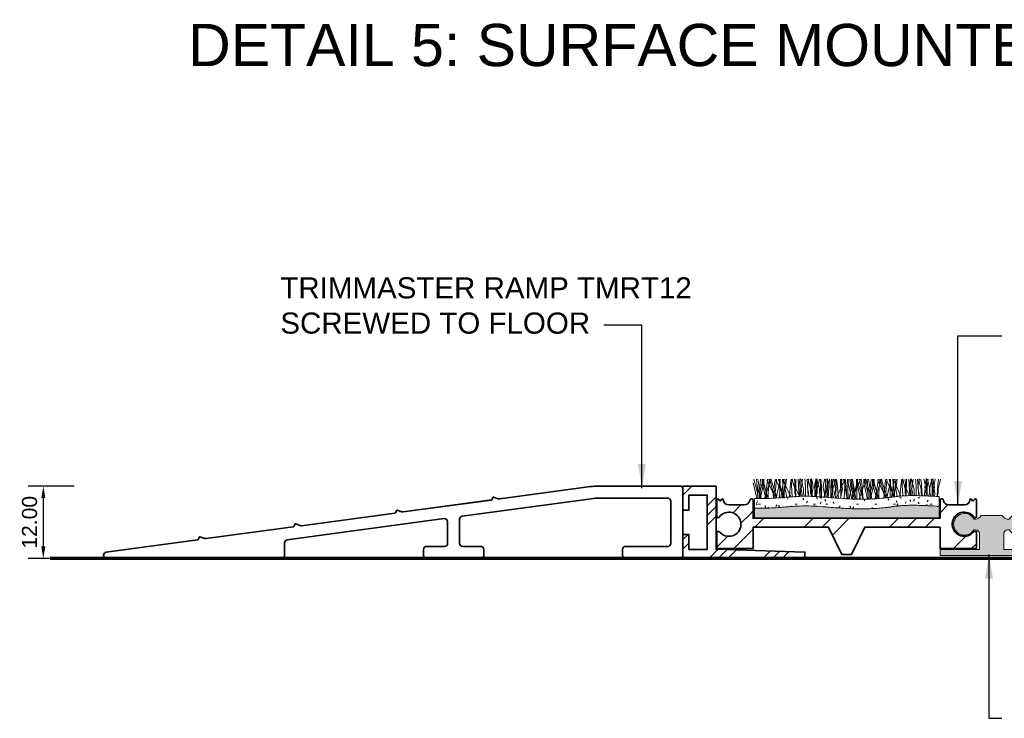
# Model space of a CAD drawing. Header units: millimetres. Extents: x -185 to 180, y -34 to 89.
# Tile 1 of 2: x -185 to -22, y -26 to 89. Entities that reach past the tile are written whole.
import ezdxf

# ---------------------------------------------------------------- set-up
doc = ezdxf.new("R2010")
doc.units = ezdxf.units.MM
for name, color, linetype, lineweight in [('FS-DETAIL', 3, 'Continuous', 35), ('FS-DETAIL-HATCH', 253, 'Continuous', 13), ('FS-DETAIL-THIN', 8, 'Continuous', 18), ('FS-DETAIL-WIDE', 4, 'Continuous', 70), ('FS-DIM', 14, 'Continuous', 15), ('FS-TEXT', 7, 'Continuous', 25)]:
    doc.layers.add(name, color=color, linetype=linetype, lineweight=lineweight)
doc.styles.add('Arial', font='arial.ttf', dxfattribs={"height": 2.5})
doc.dimstyles.new('Diagonal_2.5mm Arial', dxfattribs={"dimtxt": 2.5, "dimasz": 2, "dimexe": 2.5, "dimexo": 5, "dimgap": 1, "dimtad": 1, "dimzin": 0, "dimdsep": 46, "dimtxsty": 'Arial', "dimcen": 2, "dimdle": 4, "dimclrd": 256, "dimclre": 256, "dimclrt": 50, "dimaunit": 1, "dimadec": 0, "dimazin": 0, "dimtfac": 1, "dimtix": 1, "dimtmove": 2, "dimatfit": 3, "dimfxl": 1, "dimtvp": 1, "dimtolj": 1, "dimtzin": 0, "dimarcsym": 0})
doc.dimstyles.new('Diagonal_2.5mm Arial$7', dxfattribs={"dimtxt": 2.5, "dimasz": 2, "dimexe": 2.5, "dimexo": 5, "dimgap": 1, "dimtad": 0, "dimzin": 0, "dimdsep": 46, "dimtxsty": 'Arial', "dimcen": 2, "dimdle": 4, "dimclrd": 1, "dimclre": 256, "dimclrt": 7, "dimaunit": 1, "dimadec": 0, "dimazin": 0, "dimtfac": 1, "dimtix": 1, "dimtmove": 2, "dimatfit": 3, "dimfxl": 1, "dimtvp": 1, "dimtolj": 1, "dimtzin": 0, "dimarcsym": 0})

# ---------------------------------------------------------------- blocks, each defined once
blk = doc.blocks.new('*D0')
at = {"layer": 'Defpoints', "color": 0, "transparency": 16777216}
for p in [(-171.08, 12), (-181.2, 0), (-171.16, 0)]:
    blk.add_point(p, dxfattribs=at)
at = {"layer": 'FS-DIM', "lineweight": -2, "transparency": 16777216}
for p, q in [((-176.08, 12), (-183.7, 12)), ((-181.2, 10), (-181.2, 2)), ((-176.16, 0), (-183.7, 0))]:
    blk.add_line(p, q, dxfattribs=at)
at = {"layer": 'FS-DIM', "transparency": 16777216}
for points in [[(-181.53, 10), (-180.86, 10), (-181.2, 12)], [(-181.53, 2), (-180.86, 2), (-181.2, 0)]]:
    blk.add_solid(points, dxfattribs=at)
at = {"layer": 'FS-DIM', "color": 50, "transparency": 16777216, "insert": (-183.47, 6), "char_height": 2.5, "attachment_point": 5, "rotation": 90, "style": 'Arial'}
blk.add_mtext('\\A1;12.00', dxfattribs=at)
blk = doc.blocks.new('CARPET_H_PROFILE_ALPHA')
at = {"layer": 'FS-DETAIL-HATCH'}
for p, q in [((-43.85, -56.38), (-44.46, -53.77)), ((-43.78, -55.42), (-44.36, -53.15)), ((-43.73, -55.42), (-43.93, -53.15)), ((-43.63, -53.51), (-43.71, -53.15)), ((-43.15, -56.37), (-43.63, -53.51)), ((-43.44, -55.42), (-43.24, -53.15)), ((-43.39, -55.42), (-42.82, -53.15)), ((-43.32, -56.37), (-42.72, -53.77)), ((-42.99, -53.77), (-42.99, -53.14)), ((-42.69, -54.18), (-42.99, -53.14)), ((-42.39, -56.36), (-42.99, -53.77)), ((-42.32, -55.42), (-42.89, -53.15)), ((-42.72, -53.77), (-42.72, -53.15)), ((-42.56, -56.36), (-42.08, -53.51)), ((-42.13, -53.4), (-42.09, -53.15)), ((-40.82, -56.21), (-42.13, -53.4)), ((-42.08, -53.51), (-42, -53.15)), ((-41.98, -55.42), (-41.78, -53.15)), ((-41.86, -54.18), (-41.54, -53.1)), ((-41.16, -55.42), (-41.73, -53.15)), ((-41.23, -54.18), (-41.54, -53.1)), ((-41.12, -56.31), (-40.92, -53.81)), ((-40.92, -53.81), (-40.79, -53.15)), ((-40.82, -55.42), (-40.62, -53.15)), ((-40.68, -56.29), (-40.09, -53.77)), ((-40.67, -53.4), (-40.63, -53.15)), ((-39.36, -56.19), (-40.67, -53.4)), ((-39.69, -55.42), (-40.27, -53.15)), ((-40.09, -53.77), (-40.09, -53.15)), ((-40.03, -53.15), (-40.09, -56.25)), ((-39.91, -56.23), (-39.46, -53.51)), ((-39.44, -56.2), (-39.63, -53.15)), ((-39.51, -53.4), (-39.47, -53.15)), ((-38.24, -56.1), (-39.51, -53.4)), ((-39.46, -53.51), (-39.37, -53.15)), ((-39.36, -55.42), (-39.16, -53.15)), ((-39.16, -54.82), (-38.93, -53.15)), ((-38.48, -56.12), (-38.29, -53.81)), ((-38.29, -53.81), (-38.17, -53.16)), ((-37.99, -56.08), (-38.17, -53.16)), ((-38.04, -53.4), (-38, -53.13)), ((-36.82, -56.02), (-38.04, -53.4)), ((-37.89, -53.66), (-38, -53.13)), ((-37.59, -54.78), (-37.89, -53.66)), ((-37.62, -53.15), (-37.54, -54.11)), ((-37.4, -53.15), (-37.46, -56.05)), ((-36.83, -56.02), (-37.01, -53.15)), ((-36.96, -54.56), (-36.84, -53.73)), ((-36.84, -53.73), (-36.68, -53.08)), ((-36.68, -53.43), (-36.68, -53.08)), ((-36.68, -54.75), (-36.68, -53.43)), ((-36.53, -54.82), (-36.31, -53.15)), ((-36.43, -53.66), (-36.53, -53.15)), ((-36.13, -54.78), (-36.43, -53.66)), ((-35.91, -53.15), (-35.86, -53.55)), ((-35.86, -53.55), (-35.78, -54.6)), ((-35.37, -56), (-35.54, -53.15)), ((-35.49, -54.56), (-35.38, -53.73)), ((-35.38, -53.73), (-35.23, -53.13)), ((-35.27, -53.66), (-35.37, -53.15)), ((-34.97, -54.78), (-35.27, -53.66)), ((-34.99, -53.15), (-34.92, -54.11)), ((-34.64, -53.73), (-34.8, -53.08)), ((-34.8, -53.43), (-34.8, -53.08)), ((-34.8, -54.75), (-34.8, -53.43)), ((-34.52, -54.56), (-34.64, -53.73)), ((-34.33, -54.56), (-34.22, -53.73)), ((-34.16, -53.55), (-34.24, -54.6)), ((-34.22, -53.73), (-34.06, -53.08)), ((-34.11, -53.15), (-34.16, -53.55)), ((-34.06, -53.43), (-34.06, -53.08)), ((-34.06, -54.75), (-34.06, -53.43)), ((-33.87, -53.15), (-33.94, -54.11)), ((-33.81, -53.66), (-33.91, -53.15)), ((-33.89, -54.78), (-33.59, -53.66)), ((-33.51, -54.78), (-33.81, -53.66)), ((-33.59, -53.66), (-33.48, -53.15)), ((-33.34, -53.43), (-33.34, -53.15)), ((-33.34, -54.75), (-33.34, -53.43)), ((-33.28, -53.15), (-33.23, -53.55)), ((-33.23, -53.55), (-33.16, -54.6)), ((-32.87, -54.56), (-32.76, -53.73)), ((-32.76, -53.73), (-32.61, -53.13)), ((-32.33, -54.82), (-32.55, -53.15)), ((-32.4, -53.15), (-32.48, -54.11)), ((-32.01, -53.73), (-32.18, -53.08)), ((-32.18, -53.43), (-32.18, -53.08)), ((-32.18, -54.75), (-32.18, -53.43)), ((-32.04, -56.2), (-31.85, -53.15)), ((-31.9, -54.56), (-32.01, -53.73)), ((-31.54, -53.55), (-31.61, -54.6)), ((-31.49, -53.15), (-31.54, -53.55)), ((-31.45, -53.15), (-31.39, -56.25)), ((-31.24, -53.15), (-31.31, -54.11)), ((-31.26, -54.78), (-30.96, -53.66)), ((-30.86, -54.82), (-31.08, -53.15)), ((-30.96, -53.66), (-30.86, -53.15)), ((-30.71, -53.43), (-30.71, -53.15)), ((-30.71, -54.75), (-30.71, -53.43)), ((-30.56, -53.81), (-30.69, -53.15)), ((-30.66, -56.21), (-29.35, -53.4)), ((-30.36, -56.33), (-30.56, -53.81)), ((-29.99, -53.15), (-29.93, -56.25)), ((-29.7, -54.82), (-29.92, -53.15)), ((-29.78, -53.15), (-29.85, -54.11)), ((-29.4, -53.51), (-29.48, -53.15)), ((-29.42, -56.36), (-29.23, -53.16)), ((-28.92, -56.42), (-29.4, -53.51)), ((-29.35, -53.4), (-29.39, -53.15)), ((-29.1, -53.81), (-29.23, -53.16)), ((-28.89, -56.42), (-29.1, -53.81)), ((-28.83, -53.15), (-28.76, -56.25)), ((-28.76, -53.77), (-28.76, -53.15)), ((-28.14, -56.45), (-28.76, -53.77)), ((-28.24, -54.82), (-28.46, -53.15)), ((-28.04, -55.42), (-28.24, -53.15)), ((-27.94, -53.81), (-28.07, -53.15)), ((-28.04, -56.21), (-26.72, -53.4)), ((-27.94, -53.51), (-28.02, -53.15)), ((-27.45, -56.43), (-27.94, -53.51)), ((-27.73, -56.46), (-27.94, -53.81)), ((-27.7, -55.42), (-27.12, -53.15)), ((-27.36, -53.15), (-27.3, -56.25)), ((-27.3, -53.77), (-27.3, -53.14)), ((-27, -54.18), (-27.3, -53.14)), ((-26.67, -56.48), (-27.3, -53.77)), ((-26.78, -53.51), (-26.86, -53.15)), ((-26.29, -56.43), (-26.78, -53.51)), ((-26.72, -53.4), (-26.77, -53.15)), ((-26.48, -53.81), (-26.6, -53.15)), ((-26.26, -56.48), (-26.48, -53.81)), ((-26.16, -54.18), (-25.85, -53.1)), ((-26.14, -53.77), (-26.14, -53.15)), ((-25.51, -56.47), (-26.14, -53.77)), ((-25.46, -55.42), (-26.04, -53.15)), ((-25.54, -54.18), (-25.85, -53.1)), ((-25.41, -55.42), (-25.61, -53.15)), ((-25.31, -53.51), (-25.39, -53.15)), ((-24.83, -56.43), (-25.31, -53.51)), ((-25.13, -55.42), (-24.93, -53.15)), ((-25.07, -55.42), (-24.5, -53.15)), ((-25.02, -56.45), (-24.4, -53.77)), ((-24.68, -53.77), (-24.68, -53.14)), ((-24.38, -54.18), (-24.68, -53.14)), ((-24.06, -56.4), (-24.68, -53.77)), ((-24, -55.42), (-24.58, -53.15)), ((-24.4, -53.77), (-24.4, -53.15)), ((-24.25, -56.41), (-23.76, -53.51)), ((-23.81, -53.4), (-23.77, -53.15)), ((-22.5, -56.21), (-23.81, -53.4)), ((-23.76, -53.51), (-23.68, -53.15)), ((-23.66, -55.42), (-23.46, -53.15)), ((-23.54, -54.18), (-23.22, -53.1)), ((-22.84, -55.42), (-23.41, -53.15)), ((-22.91, -54.18), (-23.22, -53.1)), ((-22.8, -56.29), (-22.6, -53.81)), ((-22.6, -53.81), (-22.47, -53.15)), ((-22.5, -55.42), (-22.3, -53.15)), ((-22.35, -53.4), (-22.31, -53.15)), ((-22.35, -56.24), (-21.77, -53.77)), ((-21.1, -56.08), (-22.33, -53.45)), ((-21.38, -55.42), (-21.95, -53.15)), ((-21.77, -53.77), (-21.77, -53.15)), ((-21.71, -53.15), (-21.77, -56.17)), ((-21.58, -56.15), (-21.14, -53.51)), ((-21.13, -56.09), (-21.31, -53.15)), ((-21.19, -53.4), (-21.15, -53.15)), ((-19.99, -55.97), (-21.19, -53.4)), ((-21.14, -53.51), (-21.05, -53.15)), ((-21.04, -55.42), (-20.84, -53.15)), ((-20.84, -54.82), (-20.62, -53.15)), ((-20.15, -55.99), (-19.97, -53.81)), ((-19.97, -53.81), (-19.85, -53.16)), ((-19.68, -55.95), (-19.85, -53.16)), ((-19.73, -53.4), (-19.68, -53.13)), ((-18.55, -55.91), (-19.73, -53.4)), ((-19.58, -53.66), (-19.68, -53.13)), ((-19.28, -54.78), (-19.58, -53.66)), ((-19.3, -53.15), (-19.22, -54.11)), ((-19.09, -53.15), (-19.14, -55.91)), ((-18.52, -55.91), (-18.69, -53.15)), ((-18.64, -54.56), (-18.53, -53.73)), ((-18.53, -53.73), (-18.36, -53.08)), ((-18.36, -53.43), (-18.36, -53.08)), ((-18.36, -54.75), (-18.36, -53.43)), ((-18.11, -53.66), (-18.22, -53.15)), ((-18.21, -54.82), (-17.99, -53.15)), ((-17.81, -54.78), (-18.11, -53.66)), ((-17.59, -53.15), (-17.54, -53.55)), ((-17.54, -53.55), (-17.46, -54.6)), ((-17.05, -55.9), (-17.22, -53.15)), ((-17.18, -54.56), (-17.06, -53.73)), ((-17.06, -53.73), (-16.91, -53.13)), ((-16.95, -53.66), (-17.05, -53.15)), ((-16.65, -54.78), (-16.95, -53.66)), ((-16.67, -53.15), (-16.6, -54.11)), ((-16.03, -53.73), (-16.18, -53.13)), ((-15.92, -54.56), (-16.03, -53.73)), ((-16.01, -54.56), (-15.9, -53.73)), ((-15.9, -53.73), (-15.74, -53.08)), ((-15.74, -53.43), (-15.74, -53.08)), ((-15.74, -54.75), (-15.74, -53.43)), ((-15.55, -53.55), (-15.63, -54.6)), ((-15.49, -53.66), (-15.59, -53.15)), ((-15.5, -53.15), (-15.55, -53.55)), ((-15.19, -54.78), (-15.49, -53.66)), ((-15.28, -54.78), (-14.98, -53.66)), ((-14.98, -53.66), (-14.88, -53.15)), ((-14.96, -53.15), (-14.91, -53.55)), ((-14.91, -53.55), (-14.84, -54.6)), ((-14.73, -53.43), (-14.73, -53.08)), ((-14.57, -53.73), (-14.73, -53.08)), ((-14.73, -54.75), (-14.73, -53.43)), ((-14.45, -54.56), (-14.57, -53.73)), ((-14.55, -54.56), (-14.44, -53.73)), ((-14.44, -53.73), (-14.29, -53.13)), ((-13.79, -53.15), (-13.87, -54.11)), ((-13.82, -54.78), (-13.52, -53.66)), ((-13.52, -53.66), (-13.41, -53.15)), ((-43.13, -56.37), (-43.86, -54.18)), ((-43.7, -56.38), (-43.78, -55.42)), ((-43.73, -56.38), (-43.73, -55.42)), ((-43.48, -56.37), (-43.39, -55.42)), ((-43.44, -56.37), (-43.44, -55.42)), ((-41.97, -56.35), (-42.69, -54.18)), ((-42.58, -56.36), (-41.86, -54.18)), ((-42.24, -56.36), (-42.32, -55.42)), ((-41.98, -56.35), (-41.98, -55.42)), ((-40.53, -56.28), (-41.23, -54.18)), ((-41.08, -56.31), (-41.16, -55.42)), ((-40.82, -56.3), (-40.82, -55.42)), ((-39.62, -56.21), (-39.69, -55.42)), ((-39.36, -56.19), (-39.36, -55.42)), ((-38.88, -56.15), (-39.16, -54.82)), ((-37.59, -55.46), (-37.59, -54.78)), ((-37.43, -56.05), (-37.59, -55.46)), ((-37.54, -54.11), (-37.43, -55.91)), ((-36.84, -55.08), (-36.96, -54.56)), ((-36.77, -55.61), (-36.84, -55.08)), ((-36.6, -56.01), (-36.68, -54.75)), ((-36.29, -56.01), (-36.53, -54.82)), ((-36.13, -55.46), (-36.13, -54.78)), ((-35.98, -56), (-36.13, -55.46)), ((-35.78, -54.6), (-35.78, -55.8)), ((-35.38, -55.08), (-35.49, -54.56)), ((-35.31, -55.61), (-35.38, -55.08)), ((-34.97, -55.46), (-34.97, -54.78)), ((-34.81, -56.01), (-34.97, -55.46)), ((-34.92, -54.11), (-34.81, -55.91)), ((-34.88, -56.01), (-34.8, -54.75)), ((-34.71, -55.61), (-34.64, -55.08)), ((-34.64, -55.08), (-34.52, -54.56)), ((-34.22, -55.08), (-34.33, -54.56)), ((-34.24, -54.6), (-34.24, -55.8)), ((-34.14, -55.61), (-34.22, -55.08)), ((-33.98, -56.05), (-34.06, -54.75)), ((-33.94, -54.11), (-34.05, -55.91)), ((-34.05, -56.05), (-33.89, -55.46)), ((-33.89, -55.46), (-33.89, -54.78)), ((-33.51, -55.46), (-33.51, -54.78)), ((-33.33, -56.1), (-33.51, -55.46)), ((-33.42, -56.09), (-33.34, -54.75)), ((-33.16, -54.6), (-33.16, -55.8)), ((-32.76, -55.08), (-32.87, -54.56)), ((-32.68, -55.61), (-32.76, -55.08)), ((-32.6, -56.15), (-32.33, -54.82)), ((-32.48, -54.11), (-32.59, -55.91)), ((-32.26, -56.18), (-32.18, -54.75)), ((-32.09, -55.61), (-32.01, -55.08)), ((-32.01, -55.08), (-31.9, -54.56)), ((-31.61, -54.6), (-31.61, -55.8)), ((-31.48, -56.24), (-31.26, -55.46)), ((-31.31, -54.11), (-31.43, -55.91)), ((-31.26, -55.46), (-31.26, -54.78)), ((-31.16, -56.27), (-30.86, -54.82)), ((-30.81, -56.3), (-30.71, -54.75)), ((-30.02, -56.35), (-29.7, -54.82)), ((-29.85, -54.11), (-29.96, -55.91)), ((-28.57, -56.44), (-28.24, -54.82)), ((-28.04, -56.45), (-28.04, -55.42)), ((-27.79, -56.46), (-27.7, -55.42)), ((-26.24, -56.48), (-27, -54.18)), ((-26.93, -56.48), (-26.16, -54.18)), ((-24.79, -56.44), (-25.54, -54.18)), ((-25.37, -56.46), (-25.46, -55.42)), ((-25.41, -56.46), (-25.41, -55.42)), ((-25.17, -56.46), (-25.07, -55.42)), ((-25.13, -56.46), (-25.13, -55.42)), ((-23.65, -56.37), (-24.38, -54.18)), ((-24.28, -56.41), (-23.54, -54.18)), ((-23.92, -56.39), (-24, -55.42)), ((-23.66, -56.37), (-23.66, -55.42)), ((-22.23, -56.23), (-22.91, -54.18)), ((-22.76, -56.29), (-22.84, -55.42)), ((-22.5, -56.26), (-22.5, -55.42)), ((-21.31, -56.11), (-21.38, -55.42)), ((-21.04, -56.08), (-21.04, -55.42)), ((-20.59, -56.02), (-20.84, -54.82)), ((-19.28, -55.46), (-19.28, -54.78)), ((-19.15, -55.91), (-19.28, -55.46)), ((-19.22, -54.11), (-19.11, -55.91)), ((-18.53, -55.08), (-18.64, -54.56)), ((-18.45, -55.61), (-18.53, -55.08)), ((-18.29, -55.91), (-18.36, -54.75)), ((-17.99, -55.91), (-18.21, -54.82)), ((-17.81, -55.46), (-17.81, -54.78)), ((-17.69, -55.9), (-17.81, -55.46)), ((-17.46, -54.6), (-17.46, -55.8)), ((-17.06, -55.08), (-17.18, -54.56)), ((-16.99, -55.61), (-17.06, -55.08)), ((-16.65, -55.46), (-16.65, -54.78)), ((-16.52, -55.92), (-16.65, -55.46)), ((-16.6, -54.11), (-16.49, -55.91)), ((-16.1, -55.61), (-16.03, -55.08)), ((-16.03, -55.08), (-15.92, -54.56)), ((-15.9, -55.08), (-16.01, -54.56)), ((-15.83, -55.61), (-15.9, -55.08)), ((-15.66, -55.96), (-15.74, -54.75)), ((-15.63, -54.6), (-15.63, -55.8)), ((-15.42, -55.98), (-15.28, -55.46)), ((-15.28, -55.46), (-15.28, -54.78)), ((-15.19, -55.46), (-15.19, -54.78)), ((-15.04, -56), (-15.19, -55.46)), ((-14.84, -54.6), (-14.84, -55.8)), ((-14.8, -56.01), (-14.73, -54.75)), ((-14.64, -55.61), (-14.57, -55.08)), ((-14.57, -55.08), (-14.45, -54.56)), ((-14.44, -55.08), (-14.55, -54.56)), ((-14.36, -55.61), (-14.44, -55.08)), ((-13.87, -54.11), (-13.98, -55.91)), ((-13.98, -56.05), (-13.82, -55.46)), ((-13.82, -55.46), (-13.82, -54.78)), ((-40.82, -56.3), (-40.82, -56.21)), ((-37.43, -55.91), (-37.44, -56.05)), ((-36.81, -56.02), (-36.77, -55.61)), ((-35.78, -55.8), (-35.78, -56)), ((-35.34, -56), (-35.31, -55.61)), ((-34.81, -55.91), (-34.81, -56.01)), ((-34.67, -56.02), (-34.71, -55.61)), ((-34.24, -55.8), (-34.24, -56.04)), ((-34.18, -56.04), (-34.14, -55.61)), ((-34.05, -55.91), (-34.04, -56.05)), ((-33.16, -55.8), (-33.15, -56.11)), ((-32.73, -56.14), (-32.68, -55.61)), ((-32.59, -55.91), (-32.57, -56.15)), ((-32.03, -56.2), (-32.09, -55.61)), ((-31.61, -55.8), (-31.62, -56.23)), ((-31.43, -55.91), (-31.4, -56.25)), ((-30.66, -56.31), (-30.66, -56.21)), ((-29.96, -55.91), (-29.93, -56.36)), ((-29.93, -56.25), (-29.93, -56.36)), ((-29.43, -56.39), (-29.42, -56.36)), ((-28.76, -56.25), (-28.77, -56.43)), ((-28.04, -56.45), (-28.04, -56.21)), ((-27.46, -56.47), (-27.45, -56.43)), ((-27.3, -56.25), (-27.31, -56.47)), ((-26.3, -56.48), (-26.29, -56.43)), ((-22.5, -56.26), (-22.5, -56.21)), ((-18.48, -55.91), (-18.45, -55.61)), ((-17.46, -55.8), (-17.46, -55.9)), ((-17.01, -55.9), (-16.99, -55.61)), ((-16.49, -55.91), (-16.49, -55.92)), ((-16.07, -55.94), (-16.1, -55.61)), ((-15.86, -55.95), (-15.83, -55.61)), ((-15.63, -55.8), (-15.63, -55.97)), ((-14.84, -55.8), (-14.83, -56.01)), ((-14.6, -56.02), (-14.64, -55.61)), ((-14.4, -56.03), (-14.36, -55.61)), ((-13.98, -55.91), (-13.97, -56.05))]:
    blk.add_line(p, q, dxfattribs=at)

msp = doc.modelspace()

# ---------------------------------------------------------------- hatches: boundary and pattern name
at = {"layer": 'FS-DETAIL-HATCH'}
h = msp.add_hatch(dxfattribs=at)
h.set_pattern_fill('FP_3', color=256, style=0, pattern_type=2)
h.set_pattern_definition([(45, (-1470.8694, -3314.3196), (-4.490128, 4.490128), []), (45, (-1469.2824, -3314.3196), (9e-16, 8.980256), []), (45, (-1472.4564, -3314.3196), (9e-16, 8.980256), [])])
h.paths.add_polyline_path([(-75.204, 0), (-55.004, 0), (-55.004, 1.074), (-69.704, 1.519), (-69.704, 12), (-75.204, 12), (-75.204, 8), (-74.204, 8), (-74.204, 10.5), (-71.204, 10.5), (-71.204, 1.5), (-74.204, 1.5), (-74.204, 4), (-75.204, 4)], flags=0)
at = {"layer": 'FS-DETAIL-HATCH', "lineweight": 18}
h = msp.add_hatch(dxfattribs=at)
h.set_pattern_fill('FP_1', color=256, style=0, pattern_type=2)
h.set_pattern_definition([(45, (-1537.937, -3330.239), (14.142136, -9e-16), [20, 0]), (45, (-1534.937, -3330.239), (14.142136, -9e-16), [20, 0]), (45, (-1531.937, -3330.239), (14.142136, -9e-16), [20, 0])])
h.paths.add_polyline_path([(-47.252, 0.675), (-45.065, 5.175), (-32.583, 5.175), (-32.583, 1.675), (-26.583, 1.675), (-26.583, 4.475), (-26.724, 4.492), (-26.865, 4.473), (-26.996, 4.421), (-27.111, 4.337), (-27.202, 4.228), (-27.611, 3.927), (-28.082, 3.739), (-28.586, 3.675), (-29.089, 3.74), (-29.56, 3.93), (-29.968, 4.232), (-30.287, 4.628), (-30.496, 5.091), (-30.581, 5.591), (-30.538, 6.097), (-30.369, 6.576), (-30.084, 6.996), (-29.703, 7.332), (-29.25, 7.561), (-28.754, 7.668), (-28.246, 7.646), (-27.761, 7.498), (-27.328, 7.232), (-26.89, 6.791), (-26.835, 6.771), (-26.777, 6.765), (-26.72, 6.773), (-26.666, 6.796), (-26.62, 6.83), (-26.583, 6.875), (-26.583, 9.775), (-26.64, 9.841), (-26.722, 9.872), (-26.808, 9.862), (-26.847, 9.841), (-27.15, 9.505), (-27.422, 9.838), (-27.491, 9.864), (-27.563, 9.852), (-27.595, 9.833), (-27.638, 9.773), (-27.676, 9.535), (-27.774, 9.316), (-27.926, 9.129), (-28.12, 8.988), (-28.344, 8.901), (-28.583, 8.875), (-31.095, 8.875), (-31.306, 8.894), (-31.507, 8.959), (-31.689, 9.068), (-31.842, 9.215), (-31.959, 9.392), (-32.087, 9.742), (-32.141, 9.803), (-32.209, 9.848), (-32.286, 9.874), (-32.367, 9.88), (-32.447, 9.865), (-32.521, 9.831), (-32.583, 9.779), (-32.583, 6.675), (-63.583, 6.675), (-63.583, 9.779), (-63.645, 9.831), (-63.719, 9.865), (-63.799, 9.88), (-63.88, 9.874), (-63.957, 9.848), (-64.025, 9.803), (-64.079, 9.742), (-64.119, 9.657), (-64.133, 9.591), (-64.207, 9.392), (-64.324, 9.215), (-64.477, 9.068), (-64.659, 8.959), (-64.86, 8.894), (-65.071, 8.875), (-67.583, 8.875), (-67.822, 8.901), (-68.046, 8.988), (-68.24, 9.129), (-68.392, 9.316), (-68.49, 9.535), (-68.528, 9.773), (-68.571, 9.833), (-68.638, 9.863), (-68.711, 9.856), (-68.744, 9.838), (-69.016, 9.505), (-69.319, 9.841), (-69.4, 9.872), (-69.487, 9.861), (-69.526, 9.841), (-69.583, 9.775), (-69.583, 6.875), (-69.546, 6.83), (-69.5, 6.796), (-69.446, 6.773), (-69.389, 6.765), (-69.307, 6.779), (-69.276, 6.791), (-69.208, 6.845), (-69.178, 6.878), (-68.838, 7.232), (-68.405, 7.498), (-67.92, 7.646), (-67.412, 7.668), (-66.916, 7.561), (-66.454, 7.324), (-66.082, 6.996), (-65.797, 6.576), (-65.628, 6.097), (-65.585, 5.591), (-65.67, 5.091), (-65.879, 4.628), (-66.198, 4.232), (-66.606, 3.93), (-67.077, 3.74), (-67.58, 3.675), (-68.084, 3.739), (-68.571, 3.939), (-68.964, 4.228), (-69.055, 4.337), (-69.208, 4.436), (-69.301, 4.473), (-69.442, 4.492), (-69.583, 4.475), (-69.583, 1.675), (-63.583, 1.675), (-63.583, 5.175), (-51.065, 5.175), (-48.878, 0.675)], flags=0)
at = {"layer": 'FS-DETAIL-HATCH'}
h = msp.add_hatch(dxfattribs=at)
h.set_pattern_fill('FP_4', color=256, style=0, pattern_type=2)
h.set_pattern_definition([(0, (-1470.8694, -3314.3196), (4.064, 1.016), [0.335, -2.713, 0.335, -2.713, -16.256]), (0, (-1470.8694, -3314.3196), (4.064, 1.016), [-6.096, 0.335, -5.761, 0.335, -2.713, -7.112]), (0, (-1470.8694, -3314.3196), (4.064, 1.016), [-15.24, 0.335, -1.697, 0.335, -4.745]), (120, (-1469.3454, -3313.8116), (-2.9118818, 3.01152724), [0.335, -2.713, 0.335, -2.713, -16.256]), (120, (-1469.3454, -3313.8116), (-2.9118818, 3.01152724), [-6.096, 0.335, -5.761, 0.335, -2.713, -7.112]), (120, (-1469.3454, -3313.8116), (-2.9118818, 3.01152724), [-15.24, 0.335, -1.697, 0.335, -4.745]), (240, (-1468.8374, -3311.7796), (-1.1521182, -4.02752724), [0.335, -2.713, 0.335, -2.713, -16.256]), (240, (-1468.8374, -3311.7796), (-1.1521182, -4.02752724), [-6.096, 0.335, -5.761, 0.335, -2.713, -7.112]), (240, (-1468.8374, -3311.7796), (-1.1521182, -4.02752724), [-15.24, 0.335, -1.697, 0.335, -4.745])])
h.paths.add_polyline_path([(-45.411, 8.224), (-44.252, 8.248), (-43.104, 8.308), (-41.975, 8.403), (-40.875, 8.532), (-39.739, 8.683), (-38.252, 8.797), (-35.95, 8.801), (-32.747, 8.644), (-32.747, 10.247), (-36.044, 10.409), (-38.252, 10.4), (-39.739, 10.286), (-40.875, 10.136), (-41.975, 10.006), (-43.104, 9.911), (-44.252, 9.851), (-45.411, 9.827), (-46.569, 9.838), (-47.716, 9.877), (-48.84, 9.938), (-50.976, 10.1), (-52.964, 10.253), (-53.919, 10.3), (-54.878, 10.315), (-55.885, 10.294), (-56.986, 10.233), (-59.501, 10.037), (-60.843, 9.965), (-62.162, 9.937), (-63.335, 9.933), (-63.335, 8.329), (-62.162, 8.333), (-60.843, 8.362), (-59.501, 8.434), (-56.986, 8.63), (-55.885, 8.691), (-54.878, 8.711), (-53.919, 8.696), (-52.964, 8.65), (-50.976, 8.497), (-48.84, 8.335), (-47.716, 8.273), (-46.569, 8.234)], flags=0)
for points in [[(-40.875, 6.751), (-32.747, 6.751), (-32.747, 8.644), (-34.932, 8.751), (-38.844, 8.751), (-39.739, 8.683), (-40.875, 8.532), (-41.975, 8.403), (-43.104, 8.308), (-44.252, 8.248), (-45.411, 8.224), (-46.569, 8.234), (-47.716, 8.273), (-48.84, 8.335), (-50.976, 8.497), (-52.964, 8.65), (-53.919, 8.696), (-54.878, 8.711), (-55.885, 8.691), (-56.986, 8.63), (-59.501, 8.434), (-60.843, 8.362), (-62.162, 8.333), (-63.335, 8.329), (-63.335, 6.751), (-41.975, 6.751)], [(-15.546, 0.484), (-15.546, 1.484), (-22.05, 1.484), (-22.05, 4.307), (-21.949, 4.471), (-21.81, 4.605), (-21.643, 4.702), (-21.458, 4.756), (-21.265, 4.763), (-21.076, 4.723), (-20.794, 4.376), (-20.434, 4.109), (-20.02, 3.939), (-19.577, 3.877), (-19.132, 3.926), (-18.713, 4.084), (-18.345, 4.34), (-18.053, 4.679), (-17.853, 5.08), (-17.759, 5.528), (-17.776, 5.965), (-17.902, 6.395), (-18.131, 6.78), (-18.448, 7.096), (-18.833, 7.324), (-19.263, 7.45), (-19.71, 7.466), (-20.148, 7.371), (-20.549, 7.171), (-20.887, 6.878), (-21.143, 6.51), (-21.423, 6.518), (-21.694, 6.592), (-21.939, 6.728), (-22.146, 6.918), (-22.302, 7.151), (-25.799, 7.151), (-25.955, 6.918), (-26.161, 6.728), (-26.407, 6.592), (-26.677, 6.518), (-26.958, 6.51), (-27.214, 6.878), (-27.552, 7.171), (-27.953, 7.371), (-28.39, 7.466), (-28.838, 7.45), (-29.267, 7.324), (-29.653, 7.096), (-29.97, 6.78), (-30.198, 6.395), (-30.325, 5.965), (-30.342, 5.518), (-30.247, 5.08), (-30.048, 4.679), (-29.755, 4.34), (-29.388, 4.084), (-28.969, 3.926), (-28.524, 3.877), (-28.081, 3.939), (-27.666, 4.109), (-27.307, 4.376), (-27.024, 4.723), (-26.836, 4.763), (-26.643, 4.756), (-26.457, 4.702), (-26.291, 4.605), (-26.152, 4.471), (-26.05, 4.307), (-26.05, 1.484), (-32.554, 1.484), (-32.554, 0.484), (-17.35, 0.484)]]:
    msp.add_hatch(color=256, dxfattribs=at).paths.add_polyline_path(points, flags=0)

# ---------------------------------------------------------------- linework, layer by layer
at = {"layer": 'FS-DETAIL'}
msp.add_lwpolyline([(-106.875, 9.698), (-121.541, 7.713), (-106.988, 9.682, 0.2651504), (-106.83, 9.803), (-106.702, 10.107, -0.39374), (-106.577, 10.163), (-105.797, 9.897, 0.1164338), (-105.568, 9.874), (-90.525, 11.91, -0.0336313), (-89.184, 12), (-75.704, 12, -0.4142136), (-75.204, 11.5), (-75.204, 0.5, -0.4142136), (-75.704, 0), (-84.704, 0, -0.4142136), (-85.204, 0.5), (-85.204, 1.5, -0.4142136), (-84.704, 2), (-77.704, 2, 0.4142136), (-77.204, 2.5), (-77.204, 9.5, 0.4142136), (-77.704, 10), (-89.049, 10, 0.0336313), (-90.39, 9.91), (-111.771, 7.017, 0.3753534), (-112.204, 6.522), (-112.204, 2.5, 0.4142136), (-111.704, 2), (-108.704, 2, -0.4142136), (-108.204, 1.5), (-108.204, 0.5, -0.4142136), (-108.704, 0), (-117.704, 0, -0.4142136), (-118.204, 0.5), (-118.204, 1.5, -0.4142136), (-117.704, 2), (-114.704, 2, 0.4142136), (-114.204, 2.5), (-114.204, 6.116, 0.4541717), (-114.771, 6.611), (-140.771, 3.094, 0.3753534), (-141.204, 2.598), (-141.204, 0.5, -0.4142136), (-141.704, 0), (-170.704, 0, -0.4142136), (-171.204, 0.5), (-171.204, 0.558, -0.3788367), (-170.765, 1.054), (-155.649, 3.099, 0.2651504), (-155.491, 3.219), (-155.363, 3.524, -0.39374), (-155.238, 3.58), (-154.458, 3.313, 0.1164338), (-154.23, 3.291), (-139.807, 5.242, 0.2651504), (-139.649, 5.363), (-139.521, 5.667, -0.39374), (-139.396, 5.723), (-138.616, 5.457, 0.1164338), (-138.388, 5.434), (-122.96, 7.521, 0.2651504), (-122.803, 7.642), (-122.674, 7.947, -0.39374), (-122.55, 8.002), (-121.77, 7.736, 0.1164338), (-121.541, 7.713)], format="xyb", dxfattribs=at)
msp.add_lwpolyline([(-69.704, 12), (-75.204, 12), (-75.204, 8), (-74.204, 8), (-74.204, 10.5), (-71.204, 10.5), (-71.204, 1.5), (-74.204, 1.5), (-74.204, 4), (-75.204, 4), (-75.204, 0), (-55.004, 0), (-55.004, 1.074), (-69.704, 1.519)], close=True, dxfattribs=at)
at = {"layer": 'FS-DETAIL', "flags": 128}
msp.add_lwpolyline([(-63.583, 9.779), (-63.583, 6.675), (-32.583, 6.675), (-32.583, 9.779, -0.6495569), (-32.033, 9.591, 0.3507355), (-31.095, 8.875), (-28.583, 8.875, 0.4118059), (-27.638, 9.773, -0.667183), (-27.375, 9.782), (-27.15, 9.505), (-26.905, 9.776, -0.609352), (-26.583, 9.775), (-26.583, 6.875, -0.5370451), (-26.976, 6.866, 2.6436192), (-27.202, 4.228, -0.3215119), (-26.583, 4.475), (-26.583, 1.675), (-32.583, 1.675), (-32.583, 5.175), (-45.065, 5.175), (-47.252, 0.675), (-48.878, 0.675), (-51.065, 5.175), (-63.583, 5.175), (-63.583, 1.675), (-69.583, 1.675), (-69.583, 4.475, -0.3215119), (-68.964, 4.228, 2.6436192), (-69.19, 6.866, -0.5370451), (-69.583, 6.875), (-69.583, 9.775, -0.609352), (-69.261, 9.776), (-69.016, 9.505), (-68.791, 9.782, -0.667183), (-68.528, 9.773, 0.4118059), (-67.583, 8.875), (-65.071, 8.875, 0.3507355), (-64.133, 9.591, -0.6495569)], format="xyb", close=True, dxfattribs=at)
at = {"layer": 'FS-DETAIL-THIN'}
for p, q in [((-63.335, 9.933), (-63.335, 8.329)), ((-32.747, 8.644), (-32.747, 10.247)), ((-63.335, 8.329), (-63.335, 6.751)), ((-32.747, 6.751), (-32.747, 8.644)), ((-63.335, 6.751), (-32.747, 6.751))]:
    msp.add_line(p, q, dxfattribs=at)
msp.add_lwpolyline([(-26.958, 6.51, 3.7564264), (-27.024, 4.723, -0.3836815), (-26.05, 4.307), (-26.05, 1.484), (-32.554, 1.484), (-32.554, 0.484), (-15.546, 0.484), (-15.546, 1.484), (-22.05, 1.484), (-22.05, 4.307, -0.3836815), (-21.076, 4.723, 3.7564264), (-21.143, 6.51, -0.306695), (-22.302, 7.151), (-25.799, 7.151, -0.306695)], format="xyb", close=True, dxfattribs=at)
for points, knots in [([(-32.747, 10.247), (-34.027, 10.33), (-35.692, 10.414), (-37.101, 10.427), (-37.781, 10.414), (-38.259, 10.401), (-38.692, 10.381), (-39.068, 10.353), (-39.355, 10.326), (-39.575, 10.303), (-39.74, 10.286), (-40.006, 10.258), (-40.289, 10.219), (-40.601, 10.172), (-40.874, 10.135), (-41.153, 10.101), (-41.516, 10.056), (-42.156, 9.984), (-43.479, 9.874), (-46.182, 9.776), (-48.892, 9.927), (-50.983, 10.101), (-51.991, 10.185), (-52.968, 10.257), (-53.919, 10.305), (-54.87, 10.321), (-55.869, 10.301), (-56.965, 10.24), (-57.985, 10.155), (-58.841, 10.086), (-59.719, 10.02), (-60.843, 9.956), (-62.192, 9.934), (-62.968, 9.93), (-63.335, 9.933)], [0, 0, 0, 0, 0.0416667, 0.0625, 0.0729167, 0.0833333, 0.09375, 0.1041667, 0.1145833, 0.1197917, 0.125, 0.1302083, 0.1458333, 0.15625, 0.1666667, 0.1770833, 0.1875, 0.2083333, 0.25, 0.3333333, 0.5, 0.5416667, 0.5833333, 0.625, 0.6666667, 0.7083333, 0.75, 0.7916667, 0.8333333, 0.8541667, 0.875, 0.9166667, 0.9583333, 1, 1, 1, 1]), ([(-63.335, 8.329), (-62.968, 8.327), (-62.192, 8.331), (-60.843, 8.353), (-59.719, 8.416), (-58.841, 8.482), (-57.985, 8.552), (-56.965, 8.637), (-55.504, 8.718), (-53.921, 8.717), (-52.328, 8.61), (-50.982, 8.497), (-49.937, 8.41), (-48.846, 8.332), (-47.72, 8.27), (-46.571, 8.23), (-45.023, 8.214), (-43.48, 8.27), (-42.156, 8.38), (-41.516, 8.452), (-41.153, 8.497), (-40.874, 8.532), (-40.601, 8.569), (-40.333, 8.609), (-40.054, 8.648), (-39.796, 8.678), (-39.575, 8.7), (-39.355, 8.722), (-39.068, 8.749), (-38.692, 8.778), (-38.259, 8.798), (-37.781, 8.811), (-37.101, 8.823), (-35.692, 8.811), (-34.027, 8.727), (-32.747, 8.644)], [0, 0, 0, 0, 0.0416667, 0.0833333, 0.125, 0.1458333, 0.1666667, 0.2083333, 0.25, 0.3333333, 0.4166667, 0.4583333, 0.5, 0.5416667, 0.5833333, 0.625, 0.6666667, 0.75, 0.7916667, 0.8125, 0.8229167, 0.8333333, 0.84375, 0.8541667, 0.8645833, 0.875, 0.8802083, 0.8854167, 0.8958333, 0.90625, 0.9166667, 0.9270833, 0.9375, 0.9583333, 1, 1, 1, 1])]:
    msp.add_open_spline(points, degree=3, knots=knots, dxfattribs=at)
at = {"layer": 'FS-DETAIL-WIDE', "lineweight": 70}
msp.add_line((180.04, 0), (-180.04, 0), dxfattribs=at)

# ---------------------------------------------------------------- block references
at = {"layer": 'FS-DETAIL-HATCH'}
msp.add_blockref('CARPET_H_PROFILE_ALPHA', (-19.09, 66.31), dxfattribs=at)

# ---------------------------------------------------------------- texts
at = {"layer": 'FS-TEXT', "insert": (-157.207, 84.042), "char_height": 7, "width": 300.59277, "attachment_point": 4, "line_spacing_factor": 0.938532, "style": 'Arial', "bg_fill": 3, "box_fill_scale": 1.25, "bg_fill_color": 7, "bg_fill_transparency": 0}
msp.add_mtext('{\\C7;DETAIL 5: SURFACE MOUNTED WITH RAMP TRIMS (ALPHA 2)}', dxfattribs=at)
at = {"layer": 'FS-TEXT', "insert": (-141.919, 41.907), "char_height": 3.5, "attachment_point": 4, "style": 'Arial'}
msp.add_mtext('TRIMMASTER RAMP TMRT12\\PSCREWED TO FLOOR', dxfattribs=at)

# ---------------------------------------------------------------- dimensions: what is measured, and where the dimension line sits
at = {"layer": 'FS-DIM'}
dim = msp.add_linear_dim(base=(-181.197, 0), p1=(-171.081, 12), p2=(-171.164, 0), angle=90, dimstyle='Diagonal_2.5mm Arial', dxfattribs=at)
dim.commit()
dim.dimension.update_dxf_attribs({"geometry": '*D0', "text_midpoint": (-183.473, 6)})

# ---------------------------------------------------------------- leaders
at = {"layer": 'FS-TEXT', "annotation_type": 0, "has_hookline": 1, "hookline_direction": 1}
for points in [[(-81.998, 11.646), (-81.998, 38.66), (-88.316, 38.66)], [(-29.638, 8.853), (-29.638, 36.907), (-22.381, 36.907)]]:
    msp.add_leader(points, dimstyle='Diagonal_2.5mm Arial$7', override={"dimscale": 1, "dimasz": 4}, dxfattribs=at)
at = {"layer": 'FS-TEXT', "annotation_type": 0, "has_hookline": 1, "hookline_direction": 1, "text_width": 55.143}
msp.add_leader([(-24.489, 0.675), (-24.489, -26.485), (-22.381, -26.485)], dimstyle='Diagonal_2.5mm Arial$7', override={"dimscale": 1, "dimasz": 4}, dxfattribs=at)

doc.saveas('drawing.dxf')
